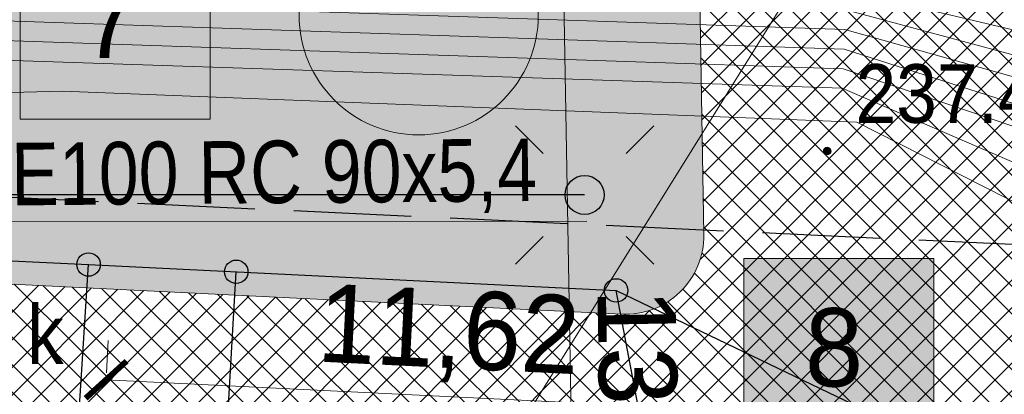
# Model space of a CAD drawing. Extents: x 40810 to 6568062, y -66833 to 5647073.
# Tile 15 of 35: x 6567787.83 to 6567800.41, y 5646991.87 to 5646996.66. Entities that reach past the tile are written whole.
import ezdxf
from ezdxf.enums import TextEntityAlignment as Align

# ---------------------------------------------------------------- set-up
doc = ezdxf.new("R2010")
doc.units = 0
doc.header["$MEASUREMENT"] = 0
doc.linetypes.add('ACAD_ISO10W100', pattern=[18, 12, -3, 0, -3])
doc.linetypes.add('KTJZ01_05', pattern=[2, 1.5, -0.5])
doc.layers.get('0').update_dxf_attribs({"linetype": 'CONTINUOUS'})
doc.layers.get('Defpoints').update_dxf_attribs({"linetype": 'CONTINUOUS'})
for name, color, linetype, lineweight in [('_Eko_deszczowka', 94, 'CONTINUOUS', 30), ('_EKO_DŹ_poziomy', 3, 'CONTINUOUS', 20), ('_IS_EKO_opis', 7, 'CONTINUOUS', 15), ('l.widokowa', 140, 'CONTINUOUS', 15), ('szraf1', 8, 'CONTINUOUS', 5), ('wymiarowanie', 176, 'CONTINUOUS', 9)]:
    doc.layers.add(name, color=color, linetype=linetype, lineweight=lineweight)
for name, color, linetype in [('BDOT1', 7, 'CONTINUOUS'), ('GESUT1', 7, 'CONTINUOUS'), ('Z-zielen', 62, 'CONTINUOUS')]:
    doc.layers.add(name, color=color, linetype=linetype)
doc.styles.add('$0$瑳汹1', font='arial.ttf', dxfattribs={"height": 1})
doc.styles.get("Standard").update_dxf_attribs({"font": 'GOTHIC.TTF'})
doc.styles.add('STYLE-GEO_140', font='geo_140.shx', dxfattribs={"bigfont": 'geo_140big.shx'})
doc.dimstyles.new('Skala 1-50', dxfattribs={"dimtxt": 1, "dimasz": 0.5, "dimexe": 0.5, "dimexo": 0.5, "dimgap": 0.2, "dimtad": 1, "dimtxsty": 'Standard', "dimblk": 'ARCHTICK', "dimcen": 0.5, "dimclrd": 256, "dimclre": 256, "dimadec": 0, "dimazin": 0, "dimtfac": 1, "dimtdec": 1, "dimtmove": 1, "dimatfit": 3, "dimldrblk": 'ARCHTICK', "dimfxl": 1, "dimlwd": -1, "dimlwe": -1, "dimarcsym": 0})
pattern_1 = [(45, (0, 0), (-0.1767766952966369, 0.1767766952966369), []), (135, (0, 0), (-0.1767766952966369, -0.1767766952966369), [])]
pattern_2 = [(0, (0.04, 0.02), (0, 1), [0, -1]), (0, (0.36, 0.04), (0, 1), [0, -1]), (0, (0.18, 0.26), (0, 1), [0, -1]), (0, (0.4, 0.42), (0, 1), [0, -1]), (0, (0.14, 0.48), (0, 1), [0, -1]), (0, (0.22, 0.72), (0, 1), [0, -1]), (0, (0.08, 0.9), (0, 1), [0, -1]), (0, (0.4, 0.88), (0, 1), [0, -1]), (0, (0.64, 0.92), (0, 1), [0, -1]), (0, (0.76, 0.68), (0, 1), [0, -1]), (0, (0.96, 0.66), (0, 1), [0, -1]), (0, (0.96, 0.3), (0, 1), [0, -1]), (0, (0.78, 0.18), (0, 1), [0, -1]), (0, (0.5, 0.24), (0, 1), [0, -1]), (0, (0.68, 0.42), (0, 1), [0, -1]), (0, (0.5, 0.6), (0, 1), [0, -1]), (0, (0.92, 0.04), (0, 1), [0, -1])]

# ---------------------------------------------------------------- blocks, each defined once
blk = doc.blocks.new('DWG_H0_11')
at = {"layer": 'BDOT1', "linetype": 'Continuous'}
blk.add_hatch(color=7, dxfattribs=at).paths.add_polyline_path([(0.08999999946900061, -2.728484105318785e-10, 0.9999999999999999), (-0.09000000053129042, -2.728484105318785e-10, 0.9999999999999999)], flags=16)
at = {"layer": 'BDOT1', "color": 7, "linetype": 'Continuous'}
blk.add_lwpolyline([(0.08999999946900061, -2.728484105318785e-10, 0.9999999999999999), (-0.09000000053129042, -2.728484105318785e-10, 0.9999999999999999)], format="xyb", close=True, dxfattribs=at)
blk = doc.blocks.new('RTPW01_1')
at = {"layer": 'BDOT1', "color": 7, "linetype": 'Continuous'}
blk.add_circle((-5.311449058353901e-10, -2.728484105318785e-10), 0.09, dxfattribs=at)
blk.add_blockref('DWG_H0_11', (-5.311449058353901e-10, -2.728484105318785e-10), dxfattribs=at)
blk = doc.blocks.new('_ArchTick')
at = {"color": 0, "linetype": 'ByBlock', "const_width": 0.15}
blk.add_lwpolyline([(-0.5, -0.5), (0.5, 0.5)], dxfattribs=at)
blk = doc.blocks.new('*D235')
at = {"layer": 'Defpoints', "color": 0}
for p in [(6567794.764836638, 5646998.095281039), (6567788.356128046, 5646997.986738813), (6567788.578306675, 5646984.868543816)]:
    blk.add_point(p, dxfattribs=at)
at = {"layer": 'wymiarowanie'}
for p, q in [((6567788.856056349, 5646997.995205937), (6567795.264764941, 5646998.103748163)), ((6567794.987015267, 5646984.977086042), (6567794.764836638, 5646998.095281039)), ((6567789.078234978, 5646984.87701094), (6567795.48694357, 5646984.985553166))]:
    blk.add_line(p, q, dxfattribs=at)
at = {"layer": 'wymiarowanie', "linetype": 'Continuous', "xscale": 0.5, "yscale": 0.5, "zscale": 0.5}
for p, rotation in [((6567794.764836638, 5646998.095281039), 90.97030732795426), ((6567794.987015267, 5646984.977086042), 270.9703073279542)]:
    blk.add_blockref('_ArchTick', p, dxfattribs=dict(at, rotation=rotation))
at = {"layer": 'wymiarowanie', "color": 0, "linetype": 'Continuous', "insert": (6567795.646855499, 5646991.549240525), "char_height": 1, "attachment_point": 5, "rotation": 270.9703073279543}
blk.add_mtext('13,12', dxfattribs=at)
blk = doc.blocks.new('*D277')
at = {"layer": 'Defpoints', "color": 0}
for p in [(6567805.304611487, 5647001.660809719), (6567799.729148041, 5646992.178499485)]:
    blk.add_point(p, dxfattribs=at)
at = {"layer": 'wymiarowanie'}
blk.add_line((6567803.60988561, 5646998.778553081), (6567805.304611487, 5647001.660809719), dxfattribs=at)
at = {"layer": 'wymiarowanie', "linetype": 'Continuous', "xscale": 0.5, "yscale": 0.5, "zscale": 0.5, "rotation": 59.54507785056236}
blk.add_blockref('_ArchTick', (6567805.304611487, 5647001.660809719), dxfattribs=at)
at = {"layer": 'wymiarowanie', "color": 0, "linetype": 'Continuous', "insert": (6567803.600398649, 5647000.143469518), "char_height": 1, "attachment_point": 5, "rotation": 59.545077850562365}
blk.add_mtext('R11', dxfattribs=at)
blk = doc.blocks.new('*D287')
at = {"layer": 'Defpoints', "color": 0}
for p in [(6567788.909983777, 5646991.645513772), (6567800.536935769, 5646991.489740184), (6567800.516757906, 5646991.077457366)]:
    blk.add_point(p, dxfattribs=at)
at = {"layer": 'wymiarowanie'}
for p, q in [((6567788.934425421, 5646992.14491602), (6567788.954603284, 5646992.557198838)), ((6567788.930161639, 5646992.05779659), (6567800.536935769, 5646991.489740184)), ((6567800.541199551, 5646991.576859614), (6567800.561377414, 5646991.989142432))]:
    blk.add_line(p, q, dxfattribs=at)
at = {"layer": 'wymiarowanie', "linetype": 'Continuous', "xscale": 0.5, "yscale": 0.5, "zscale": 0.5}
for p, rotation in [((6567788.930161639, 5646992.05779659), 177.1980771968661), ((6567800.536935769, 5646991.489740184), 357.1980771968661)]:
    blk.add_blockref('_ArchTick', p, dxfattribs=dict(at, rotation=rotation))
at = {"layer": 'wymiarowanie', "color": 0, "linetype": 'Continuous', "insert": (6567793.308198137, 5646992.6154906), "char_height": 1, "attachment_point": 5, "rotation": 357.1980771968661}
blk.add_mtext('11,62', dxfattribs=at)

msp = doc.modelspace()

# ---------------------------------------------------------------- hatches: boundary and pattern name
at = {"layer": 'szraf1', "true_color": 0xc7c8ca}
h = msp.add_hatch(dxfattribs=at)
h.set_pattern_fill('ANSI37', color=9, scale=2, style=0)
h.set_pattern_definition(pattern_1)
h.paths.add_polyline_path([(6567823.290277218, 5646949.789298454), (6567823.249822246, 5646947.075506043), (6567815.664571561, 5646947.380083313, 0.1966573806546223), (6567818.004233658, 5646952.370491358), (6567818.831690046, 5646976.873305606, 0.1608154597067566), (6567817.350105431, 5646983.958499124), (6567809.203317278, 5646997.767785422, 0.2654325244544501), (6567799.729148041, 5647003.178499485), (6567753.06303861, 5647002.389708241, 0.2081719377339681), (6567747.979839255, 5647000.074529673), (6567747.209997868, 5647008.789999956), (6567747.350053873, 5647008.792367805, 0.1638587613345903), (6567751.584473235, 5647007.366387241), (6567799.729148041, 5647008.178499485, -0.2744804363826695), (6567813.50975784, 5647000.308369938), (6567821.656545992, 5646986.49908364, -0.14264435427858), (6567823.866820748, 5646977.829202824), (6567822.996147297, 5646952.046635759, 0.08184528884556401)])
at = {"layer": 'szraf1', "linetype": 'Continuous'}
h = msp.add_hatch(dxfattribs=at)
h.set_pattern_fill('ANSI37', color=40, scale=2, style=0)
h.set_pattern_definition(pattern_1)
h.paths.add_polyline_path([(6567813.016186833, 5646947.486426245), (6567815.626365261, 5646947.346295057, 0.2076535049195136), (6567818.004235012, 5646952.370531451), (6567818.869669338, 5646977.997956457, 0.1426443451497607), (6567817.350105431, 5646983.958499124), (6567812.569733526, 5646992.06151138), (6567801.528724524, 5646992.601878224, -0.3950589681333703), (6567800.577751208, 5646993.583748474), (6567800.415611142, 5647003.157058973), (6567796.415598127, 5647003.123956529), (6567796.571625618, 5646993.911553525, -0.4191824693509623), (6567795.571769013, 5646992.894619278), (6567776.232098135, 5646993.83994063), (6567775.170294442, 5646972.144708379), (6567787.446400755, 5646971.543893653), (6567787.304639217, 5646968.64736061), (6567797.092923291, 5646968.168304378), (6567797.23468483, 5646971.06483742), (6567815.62616289, 5646970.164725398, -0.3999617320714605), (6567817.052837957, 5646968.666518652), (6567816.505089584, 5646952.421157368, -0.299344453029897)])
h.paths.add_polyline_path([(6567795.834244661, 5646973.135771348), (6567797.332451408, 5646973.062446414), (6567797.308009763, 5646972.563044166), (6567815.631408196, 5646971.666264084, 0.418656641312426), (6567817.203878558, 5646973.113844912), (6567817.370523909, 5646978.048582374, 0.1426443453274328), (6567816.058173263, 5646983.196323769), (6567812.161408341, 5646989.801570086, 0.2970977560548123), (6567811.150230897, 5646990.629188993), (6567801.519085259, 5646991.100554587, 0.414213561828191), (6567800.471397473, 5646990.150633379), (6567800.448321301, 5646989.679131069), (6567794.594661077, 5646989.965619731), (6567794.666620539, 5646991.435926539), (6567781.462425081, 5646992.082163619), (6567777.656979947, 5646992.268408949), (6567776.741826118, 5646973.569590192), (6567787.519725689, 5646973.042100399), (6567787.537144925, 5646973.529311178), (6567789.041762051, 5646973.455672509), (6567788.876113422, 5646970.072245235), (6567795.668041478, 5646969.739836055)], flags=16)
at = {"layer": 'wymiarowanie', "linetype": 'Continuous', "true_color": 0xffffff}
for points in [[(6567787.830888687, 5646995.38553055), (6567790.25870866, 5646995.38553055), (6567790.25870866, 5646997.804996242), (6567787.830888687, 5646997.804996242)], [(6567797.085893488, 5646991.188714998), (6567799.513713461, 5646991.188714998), (6567799.513713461, 5646993.60818069), (6567797.085893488, 5646993.60818069)]]:
    msp.add_hatch(color=7, dxfattribs=at).paths.add_polyline_path(points)
at = {"layer": 'Z-zielen', "linetype": 'Continuous'}
h = msp.add_hatch(dxfattribs=at)
h.set_pattern_fill('STIPPLE', color=256, style=0)
h.set_pattern_definition(pattern_2)
h.paths.add_polyline_path([(6567834.600000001, 5646957.495000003), (6567823.191362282, 5646957.827383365), (6567823.444938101, 5646965.336324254), (6567828.442089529, 5646965.167571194), (6567828.863972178, 5646977.660449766), (6567823.866820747, 5646977.829202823, 0.1426547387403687), (6567821.656545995, 5646986.499083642), (6567813.2373845, 5647000.769395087, 0.2607595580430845), (6567799.458200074, 5647008.176205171), (6567751.703012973, 5647007.367391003), (6567753.913369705, 5647007.404827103), (6567751.011241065, 5647008.834453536), (6567829.898409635, 5647009.741269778)])
h.paths.add_polyline_path([(6567821.79, 5646988.53), (6567828.8, 5646988.46), (6567828.94, 5647000.44), (6567821.94, 5647000.52)], flags=16)
h.paths.add_polyline_path([(6567821.940000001, 5647003.02), (6567820.471388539, 5647003.038372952), (6567820.303639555, 5646991.746975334), (6567818.547591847, 5646991.768944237), (6567820.448493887, 5646988.546803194), (6567821.790000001, 5646988.53)], flags=16)
h.paths.add_polyline_path([(6567829.530103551, 5646985.826366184, 0.9999999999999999), (6567825.131237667, 5646985.826366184, 0.9999999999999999)], flags=16)
h.paths.add_polyline_path([(6567821.94, 5647003.02), (6567825.040000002, 5647003.02), (6567825.040000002, 5647000.52), (6567821.94, 5647000.52)], flags=16)
edge = h.paths.add_edge_path()
edge.add_arc((6567747.431800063, 5647001.680976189), 7.111861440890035, 279.14085864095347, 5.919009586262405, ccw=False)
edge.add_line((6567748.561161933, 5646994.662188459), (6567748.005706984, 5647000.103134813))
edge.add_arc((6567753.177665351, 5646995.400115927), 6.990532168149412, 91.00105870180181, 137.7187995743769, ccw=False)
edge.add_line((6567753.055534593, 5647002.389581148), (6567754.503133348, 5647002.41409866))
h = msp.add_hatch(dxfattribs=at)
h.set_pattern_fill('STIPPLE', color=256, style=0)
h.set_pattern_definition(pattern_2)
h.paths.add_polyline_path([(6567747.986422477, 5647000.000000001), (6567748.78050151, 5646991.010109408), (6567776.083981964, 5646990.813566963), (6567776.232098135, 5646993.83994063), (6567795.522885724, 5646992.89581478, 0.4504941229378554), (6567796.570643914, 5646993.969516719), (6567796.500269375, 5646998.124673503), (6567782.902219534, 5646997.894367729), (6567782.842761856, 5647001.404954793), (6567772.844195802, 5647001.23561231), (6567772.81898224, 5647002.724308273), (6567753.063037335, 5647002.389708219, 0.2147228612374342)])

# ---------------------------------------------------------------- linework, layer by layer
at = {"lineweight": 5}
msp.add_circle((6567792.92690412, 5646996.716587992), 1.529578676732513, dxfattribs=at)
at = {"layer": '_Eko_deszczowka', "linetype": 'Continuous'}
for p, q in [((6567778.118277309, 5646994.047793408), (6567788.705552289, 5646993.529855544)), ((6567788.503232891, 5646990.350811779), (6567788.705552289, 5646993.529855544)), ((6567788.705552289, 5646993.529855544), (6567795.451477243, 5646993.198423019)), ((6567790.090618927, 5646984.911985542), (6567790.594497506, 5646993.4370502)), ((6567797.098533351, 5646984.588717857), (6567795.451477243, 5646993.198423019)), ((6567795.451477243, 5646993.198423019), (6567801.025737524, 5646990.524255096))]:
    msp.add_line(p, q, dxfattribs=at)
for centre in [(6567788.705552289, 5646993.529855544), (6567790.594497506, 5646993.4370502), (6567795.451477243, 5646993.198423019)]:
    msp.add_circle(centre, 0.15, dxfattribs=at)
at = {"layer": '_EKO_DŹ_poziomy'}
for points in [[(6567824.72588118, 5646982.29857846), (6567820.403458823, 5646988.729935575), (6567815.831395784, 5646992.902887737), (6567798.3998753, 5646997.036269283), (6567787.147782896, 5646997.414567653), (6567783.352668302, 5646997.124622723), (6567782.939703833, 5646997.137905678), (6567782.702264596, 5646997.171780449)], [(6567824.72588118, 5646976.29857846), (6567819.644454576, 5646988.28572044), (6567815.580033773, 5646992.158121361), (6567798.388735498, 5646996.78480178), (6567787.183093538, 5646997.161538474), (6567783.388197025, 5646996.871610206), (6567782.942522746, 5646996.885945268), (6567782.688798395, 5646996.922143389)], [(6567818.72588118, 5646982.29857846), (6567818.716358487, 5646987.837674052), (6567815.452020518, 5646991.742078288), (6567798.377595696, 5646996.533334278), (6567787.218404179, 5646996.908509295), (6567783.423725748, 5646996.618597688), (6567782.945341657, 5646996.633984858), (6567782.675332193, 5646996.67250633)], [(6567818.754786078, 5646976.345934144), (6567816.331581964, 5646986.308797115), (6567815.382250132, 5646990.823490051), (6567798.366455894, 5646996.281866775), (6567787.25371482, 5646996.655480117), (6567783.45925447, 5646996.365585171), (6567782.948160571, 5646996.382024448), (6567782.661865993, 5646996.42286927)], [(6567812.72588118, 5646988.29857846), (6567811.986065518, 5646990.268446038), (6567809.539920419, 5646992.25179506), (6567798.352989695, 5646996.032229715), (6567787.240248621, 5646996.405843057), (6567783.445788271, 5646996.115948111), (6567782.934694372, 5646996.132387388), (6567782.648399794, 5646996.17323221)], [(6567812.72588118, 5646982.29857846), (6567810.262997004, 5646990.01152958), (6567808.6409596, 5646991.324702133), (6567798.339523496, 5646995.782592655), (6567787.226782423, 5646996.156205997), (6567783.432322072, 5646995.866311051), (6567782.921228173, 5646995.882750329), (6567782.634933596, 5646995.92359515)], [(6567812.72588118, 5646976.29857846), (6567809.65371251, 5646986.302519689), (6567808.894069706, 5646990.087636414), (6567798.529779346, 5646995.347799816), (6567788.372716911, 5646995.744492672), (6567783.418855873, 5646995.616673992), (6567782.907761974, 5646995.63311327), (6567782.621467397, 5646995.673958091)]]:
    msp.add_lwpolyline(points, dxfattribs=at)
at = {"layer": 'BDOT1', "color": 7, "linetype": 'KTJZ01_05'}
msp.add_lwpolyline([(6567748.58, 5646987.49), (6567748.8, 5646984.74), (6567767.38, 5646989.77), (6567776.79, 5646991.74), (6567800.63, 5646990.6), (6567800.82, 5646993.77), (6567776.54, 5646994.91), (6567766.35, 5646992.81)], close=True, dxfattribs=at)
at = {"layer": 'GESUT1', "color": 1, "linetype": 'Continuous'}
for p, q in [((6567794.164724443, 5646995.302910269), (6567794.518277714, 5646994.949356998)), ((6567795.932491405, 5646995.302910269), (6567795.578938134, 5646994.949356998)), ((6567795.048607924, 5646994.419026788), (6567775.566450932, 5646994.419026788)), ((6567794.164724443, 5646993.535143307), (6567794.518277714, 5646993.888696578)), ((6567795.932491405, 5646993.535143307), (6567795.578938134, 5646993.888696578))]:
    msp.add_line(p, q, dxfattribs=at)
msp.add_circle((6567795.048607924, 5646994.419026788), 0.25, dxfattribs=at)
at = {"layer": 'l.widokowa', "color": 5, "linetype": 'Continuous'}
msp.add_line((6567796.571625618, 5646993.911553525), (6567796.415598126, 5647003.123956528), dxfattribs=at)
at = {"layer": 'l.widokowa', "color": 5}
msp.add_line((6567795.522885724, 5646992.89581478), (6567776.232098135, 5646993.83994063), dxfattribs=at)
at = {"layer": 'l.widokowa', "color": 5, "linetype": 'Continuous'}
msp.add_arc((6567795.571769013, 5646993.894619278), 1, 267.1980771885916, 0.9703073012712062, dxfattribs=at)
at = {"layer": 'wymiarowanie', "linetype": 'Continuous'}
msp.add_line((6567807.895063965, 5647013.405636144), (6567792.529999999, 5646988.75), dxfattribs=at)
at = {"layer": 'wymiarowanie', "color": 7, "linetype": 'Continuous'}
for points in [[(6567787.830888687, 5646995.38553055), (6567790.25870866, 5646995.38553055), (6567790.25870866, 5646997.804996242), (6567787.830888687, 5646997.804996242)], [(6567797.085893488, 5646991.188714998), (6567799.513713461, 5646991.188714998), (6567799.513713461, 5646993.60818069), (6567797.085893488, 5646993.60818069)]]:
    msp.add_lwpolyline(points, close=True, dxfattribs=at)
at = {"layer": 'wymiarowanie', "color": 1, "linetype": 'ACAD_ISO10W100', "ltscale": 0.3}
msp.add_arc((6567796.86, 5646947.89), 75, 29.26094233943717, 153.7692888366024, dxfattribs=at)

# ---------------------------------------------------------------- block references
at = {"layer": 'BDOT1', "color": 7, "linetype": 'Continuous', "xscale": 0.5, "yscale": 0.5, "zscale": 0.5}
msp.add_blockref('RTPW01_1', (6567798.15, 5646994.98), dxfattribs=at)

# ---------------------------------------------------------------- texts
at = {"layer": '_IS_EKO_opis', "insert": (6567785.778833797, 5646995.068748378), "char_height": 0.8, "width": 14.39501369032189, "attachment_point": 1, "rotation": 0.4780406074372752, "line_spacing_factor": 0.8, "style": '$0$瑳汹1'}
msp.add_mtext('\\fArial Narrow|b0|i0|c0|p34;HDPE100 RC 90x5,4', dxfattribs=at)
at = {"layer": 'BDOT1', "color": 7, "linetype": 'Continuous', "style": 'STYLE-GEO_140', "width": 0.9332799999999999}
msp.add_text('237.4', height=0.75, dxfattribs=at).set_placement((6567799.682732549, 5646995.715), align=Align.MIDDLE_CENTER)
at = {"layer": 'GESUT1', "color": 44, "linetype": 'Continuous', "style": 'STYLE-GEO_140', "width": 0.9332799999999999}
msp.add_text('k', height=0.75, dxfattribs=at).set_placement((6567788.153058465, 5646992.635), align=Align.MIDDLE_CENTER)
at = {"layer": 'wymiarowanie', "color": 7, "linetype": 'Continuous', "char_height": 1, "width": 2.942493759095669, "attachment_point": 1}
for s, insert in [('7', (6567788.610737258, 5646997.168207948)), ('8', (6567797.865742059, 5646992.971392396))]:
    msp.add_mtext(s, dxfattribs=dict(at, insert=insert))

# ---------------------------------------------------------------- dimensions: what is measured, and where the dimension line sits
at = {"layer": 'wymiarowanie', "linetype": 'Continuous'}
dim = msp.add_radius_dim(center=(6567799.729148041, 5646992.178499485), mpoint=(6567805.304611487, 5647001.660809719), dimstyle='Skala 1-50', dxfattribs=at)
dim.commit()
dim.dimension.update_dxf_attribs({"geometry": '*D277', "text_midpoint": (6567805.103245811, 5647001.776367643), "dimtype": 164})
dim = msp.add_aligned_dim(p1=(6567788.578306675, 5646984.868543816), p2=(6567788.356128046, 5646997.986738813), distance=-6.409627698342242, dimstyle='Skala 1-50', dxfattribs=at)
dim.commit()
dim.dimension.update_dxf_attribs({"geometry": '*D235', "text_midpoint": (6567795.646855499, 5646991.549240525)})
dim = msp.add_linear_dim(base=(6567800.536935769, 5646991.489740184), p1=(6567788.909983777, 5646991.645513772), p2=(6567800.516757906, 5646991.077457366), angle=357.1980771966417, dimstyle='Skala 1-50', dxfattribs=at)
dim.commit()
dim.dimension.update_dxf_attribs({"geometry": '*D287', "text_midpoint": (6567793.270507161, 5646991.845372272), "dimtype": 161})

# ---------------------------------------------------------------- leaders
at = {"layer": '_IS_EKO_opis'}
msp.add_leader([(6567781.690961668, 5646994.892745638), (6567785.459989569, 5646994.087583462), (6567795.074877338, 5646994.080248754)], dimstyle='Skala 1-50', override={"dimasz": 1, "dimfxl": 1, "dimfxlon": 0}, dxfattribs=at)

doc.saveas('drawing.dxf')
